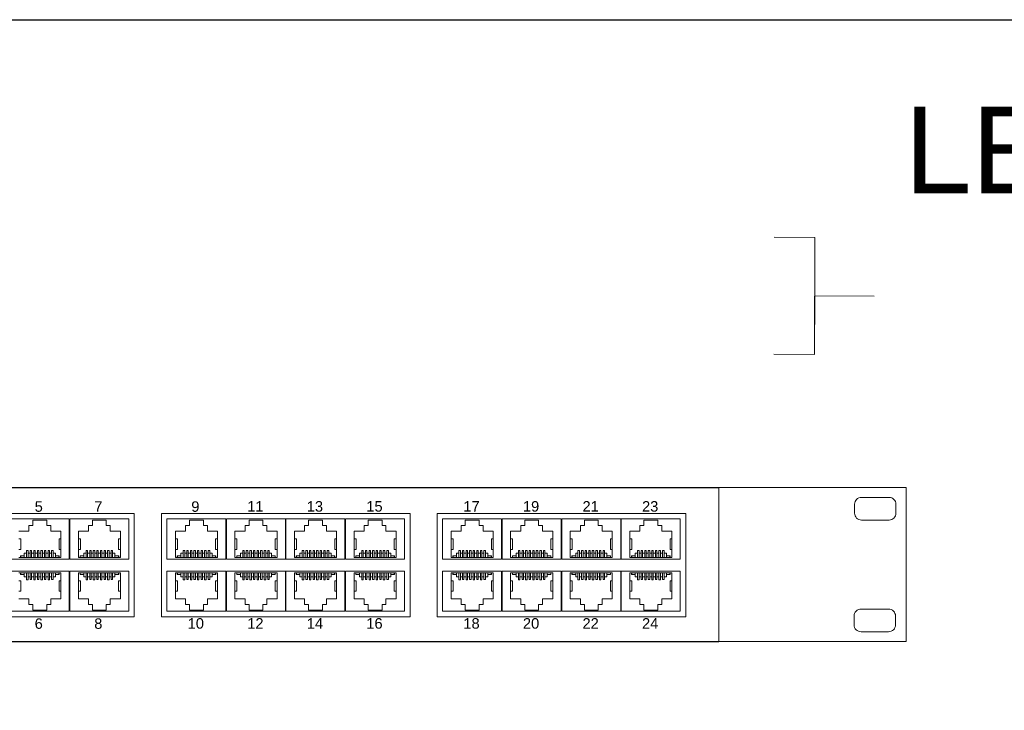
# Model space of a CAD drawing. Header units: millimetres. Extents: x 83969 to 163860, y -22594 to 4849.
# Tile 22 of 108: x 163468.1 to 163480.6, y -21440.23 to -21431.46. Entities that reach past the tile are written whole.
import ezdxf

# ---------------------------------------------------------------- set-up
doc = ezdxf.new("R2010")
doc.units = ezdxf.units.MM
doc.layers.get('0').update_dxf_attribs({"color": 251, "lineweight": 0})
doc.layers.add('! PT Opisy Legenda 2', color=7, linetype='Continuous')
doc.layers.add('o_struktura_gniazda', color=3, linetype='Continuous', lineweight=0)
doc.styles.add('Arial', font='arial.ttf')
doc.styles.add('Arial10', font='arial.ttf', dxfattribs={"height": 10})
doc.styles.get("Standard").update_dxf_attribs({"font": 'arial.ttf'})

# ---------------------------------------------------------------- blocks, each defined once
blk = doc.blocks.new('Switch 24xGE')
at = {"color": 144}
for points in [[(-306.45, 0), (0, 0), (0, 27.95), (-306.45, 27.95)], [(-185.1, 23.25), (-140, 23.25), (-140, 4.51), (-185.1, 4.51)], [(-135.1, 23.25), (-90, 23.25), (-90, 4.51), (-135.1, 4.51)], [(-85.1, 23.25), (-40, 23.25), (-40, 4.51), (-85.1, 4.51)]]:
    blk.add_lwpolyline(points, close=True, dxfattribs=at)
blk.add_lwpolyline([(-272.45, 27.88), (-34, 27.88), (-34, -0.08), (-272.45, -0.08)], close=True)
at = {"color": 144, "elevation": 2619.46}
for points in [[(-8.13, 26.17), (-3.13, 26.17, -0.414214), (-1.88, 24.92), (-1.88, 23.3, -0.414214), (-3.13, 22.05), (-8.13, 22.05, -0.414214), (-9.38, 23.3), (-9.38, 24.92, -0.414214)], [(-8.21, 5.89), (-3.21, 5.89, -0.414214), (-1.96, 4.64), (-1.96, 3.02, -0.414214), (-3.21, 1.77), (-8.21, 1.77, -0.414214), (-9.46, 3.02), (-9.46, 4.64, -0.414214)]]:
    blk.add_lwpolyline(points, format="xyb", close=True, dxfattribs=at)
at = {"color": 144}
for points in [[(-151.8, 22.25), (-151.8, 14.98), (-162.5, 14.98), (-162.5, 22.25), (-151.8, 22.25)], [(-160.95, 20.03), (-159.11, 20.03), (-159.11, 21.05), (-158.39, 21.05), (-158.39, 22.05), (-155.88, 22.05), (-155.88, 21.05), (-155.16, 21.05), (-155.16, 20.03), (-153.32, 20.03), (-153.32, 15.26), (-160.95, 15.26), (-160.63, 15.26), (-160.63, 15.58), (-160.6, 15.58), (-160.6, 15.26), (-160.6, 15.58), (-159.96, 15.58), (-159.96, 15.26), (-159.96, 16.02), (-159.54, 16.02), (-159.54, 15.26), (-159.54, 16.54), (-159.27, 16.54), (-159.27, 15.26), (-159.27, 16.02), (-158.89, 16.02), (-158.89, 15.26), (-158.89, 16.52), (-158.62, 16.52), (-158.62, 15.26), (-158.62, 16.02), (-158.24, 16.02), (-158.24, 15.26), (-158.24, 16.54), (-157.97, 16.54), (-157.97, 15.26), (-157.97, 16.02), (-157.59, 16.02), (-157.59, 15.26), (-157.59, 16.52), (-157.33, 16.52), (-157.33, 15.26), (-157.33, 16.02), (-156.94, 16.02), (-156.94, 15.26), (-156.94, 16.54), (-156.68, 16.54), (-156.68, 15.26), (-156.68, 16.02), (-156.3, 16.02), (-156.3, 15.26), (-156.3, 16.52), (-156.03, 16.52), (-156.03, 15.26), (-156.03, 16.02), (-155.65, 16.02), (-155.65, 15.26), (-155.65, 16.54), (-155.38, 16.54), (-155.38, 15.26), (-155.38, 16.02), (-155, 16.02), (-155, 15.26), (-155, 16.52), (-154.73, 16.52), (-154.73, 15.26), (-154.73, 16.02), (-154.31, 16.02), (-154.31, 15.26), (-154.31, 15.58), (-153.67, 15.58), (-153.67, 15.26), (-153.67, 15.58), (-153.64, 15.58), (-153.64, 15.26)], [(-141, 22.25), (-141, 14.98), (-151.7, 14.98), (-151.7, 22.25), (-141, 22.25)], [(-150.15, 15.26), (-150.15, 20.03), (-148.31, 20.03), (-148.31, 21.05), (-147.59, 21.05), (-147.59, 22.05), (-145.08, 22.05), (-145.08, 21.05), (-144.36, 21.05), (-144.36, 20.03), (-142.52, 20.03), (-142.52, 15.26), (-150.15, 15.26), (-149.83, 15.26), (-149.83, 15.58), (-149.8, 15.58), (-149.8, 15.26), (-149.8, 15.58), (-149.16, 15.58), (-149.16, 15.26), (-149.16, 16.02), (-148.74, 16.02), (-148.74, 15.26), (-148.74, 16.54), (-148.47, 16.54), (-148.47, 15.26), (-148.47, 16.02), (-148.09, 16.02), (-148.09, 15.26), (-148.09, 16.52), (-147.82, 16.52), (-147.82, 15.26), (-147.82, 16.02), (-147.44, 16.02), (-147.44, 15.26), (-147.44, 16.54), (-147.17, 16.54), (-147.17, 15.26), (-147.17, 16.02), (-146.79, 16.02), (-146.79, 15.26), (-146.79, 16.52), (-146.53, 16.52), (-146.53, 15.26), (-146.53, 16.02), (-146.14, 16.02), (-146.14, 15.26), (-146.14, 16.54), (-145.88, 16.54), (-145.88, 15.26), (-145.88, 16.02), (-145.5, 16.02), (-145.5, 15.26), (-145.5, 16.52), (-145.23, 16.52), (-145.23, 15.26), (-145.23, 16.02), (-144.85, 16.02), (-144.85, 15.26), (-144.85, 16.54), (-144.58, 16.54), (-144.58, 15.26), (-144.58, 16.02), (-144.2, 16.02), (-144.2, 15.26), (-144.2, 16.52), (-143.93, 16.52), (-143.93, 15.26), (-143.93, 16.02), (-143.51, 16.02), (-143.51, 15.26), (-143.51, 15.58), (-142.87, 15.58), (-142.87, 15.26), (-142.87, 15.58), (-142.84, 15.58), (-142.84, 15.26)], [(-123.4, 22.25), (-123.4, 14.98), (-134.1, 14.98), (-134.1, 22.25), (-123.4, 22.25)], [(-132.55, 15.26), (-132.55, 20.03), (-130.71, 20.03), (-130.71, 21.05), (-129.99, 21.05), (-129.99, 22.05), (-127.48, 22.05), (-127.48, 21.05), (-126.76, 21.05), (-126.76, 20.03), (-124.92, 20.03), (-124.92, 15.26), (-132.55, 15.26), (-132.23, 15.26), (-132.23, 15.58), (-132.2, 15.58), (-132.2, 15.26), (-132.2, 15.58), (-131.56, 15.58), (-131.56, 15.26), (-131.56, 16.02), (-131.14, 16.02), (-131.14, 15.26), (-131.14, 16.54), (-130.87, 16.54), (-130.87, 15.26), (-130.87, 16.02), (-130.49, 16.02), (-130.49, 15.26), (-130.49, 16.52), (-130.22, 16.52), (-130.22, 15.26), (-130.22, 16.02), (-129.84, 16.02), (-129.84, 15.26), (-129.84, 16.54), (-129.57, 16.54), (-129.57, 15.26), (-129.57, 16.02), (-129.19, 16.02), (-129.19, 15.26), (-129.19, 16.52), (-128.93, 16.52), (-128.93, 15.26), (-128.93, 16.02), (-128.54, 16.02), (-128.54, 15.26), (-128.54, 16.54), (-128.28, 16.54), (-128.28, 15.26), (-128.28, 16.02), (-127.9, 16.02), (-127.9, 15.26), (-127.9, 16.52), (-127.63, 16.52), (-127.63, 15.26), (-127.63, 16.02), (-127.25, 16.02), (-127.25, 15.26), (-127.25, 16.54), (-126.98, 16.54), (-126.98, 15.26), (-126.98, 16.02), (-126.6, 16.02), (-126.6, 15.26), (-126.6, 16.52), (-126.33, 16.52), (-126.33, 15.26), (-126.33, 16.02), (-125.91, 16.02), (-125.91, 15.26), (-125.91, 15.58), (-125.27, 15.58), (-125.27, 15.26), (-125.27, 15.58), (-125.24, 15.58), (-125.24, 15.26)], [(-112.6, 22.25), (-112.6, 14.98), (-123.3, 14.98), (-123.3, 22.25), (-112.6, 22.25)], [(-121.75, 15.26), (-121.75, 20.03), (-119.91, 20.03), (-119.91, 21.05), (-119.19, 21.05), (-119.19, 22.05), (-116.68, 22.05), (-116.68, 21.05), (-115.96, 21.05), (-115.96, 20.03), (-114.12, 20.03), (-114.12, 15.26), (-121.75, 15.26), (-121.43, 15.26), (-121.43, 15.58), (-121.4, 15.58), (-121.4, 15.26), (-121.4, 15.58), (-120.76, 15.58), (-120.76, 15.26), (-120.76, 16.02), (-120.34, 16.02), (-120.34, 15.26), (-120.34, 16.54), (-120.07, 16.54), (-120.07, 15.26), (-120.07, 16.02), (-119.69, 16.02), (-119.69, 15.26), (-119.69, 16.52), (-119.42, 16.52), (-119.42, 15.26), (-119.42, 16.02), (-119.04, 16.02), (-119.04, 15.26), (-119.04, 16.54), (-118.77, 16.54), (-118.77, 15.26), (-118.77, 16.02), (-118.39, 16.02), (-118.39, 15.26), (-118.39, 16.52), (-118.13, 16.52), (-118.13, 15.26), (-118.13, 16.02), (-117.74, 16.02), (-117.74, 15.26), (-117.74, 16.54), (-117.48, 16.54), (-117.48, 15.26), (-117.48, 16.02), (-117.1, 16.02), (-117.1, 15.26), (-117.1, 16.52), (-116.83, 16.52), (-116.83, 15.26), (-116.83, 16.02), (-116.45, 16.02), (-116.45, 15.26), (-116.45, 16.54), (-116.18, 16.54), (-116.18, 15.26), (-116.18, 16.02), (-115.8, 16.02), (-115.8, 15.26), (-115.8, 16.52), (-115.53, 16.52), (-115.53, 15.26), (-115.53, 16.02), (-115.11, 16.02), (-115.11, 15.26), (-115.11, 15.58), (-114.47, 15.58), (-114.47, 15.26), (-114.47, 15.58), (-114.44, 15.58), (-114.44, 15.26)], [(-101.8, 22.25), (-101.8, 14.98), (-112.5, 14.98), (-112.5, 22.25), (-101.8, 22.25)], [(-110.95, 15.26), (-110.95, 20.03), (-109.11, 20.03), (-109.11, 21.05), (-108.39, 21.05), (-108.39, 22.05), (-105.88, 22.05), (-105.88, 21.05), (-105.16, 21.05), (-105.16, 20.03), (-103.32, 20.03), (-103.32, 15.26), (-110.95, 15.26), (-110.63, 15.26), (-110.63, 15.58), (-110.6, 15.58), (-110.6, 15.26), (-110.6, 15.58), (-109.96, 15.58), (-109.96, 15.26), (-109.96, 16.02), (-109.54, 16.02), (-109.54, 15.26), (-109.54, 16.54), (-109.27, 16.54), (-109.27, 15.26), (-109.27, 16.02), (-108.89, 16.02), (-108.89, 15.26), (-108.89, 16.52), (-108.62, 16.52), (-108.62, 15.26), (-108.62, 16.02), (-108.24, 16.02), (-108.24, 15.26), (-108.24, 16.54), (-107.97, 16.54), (-107.97, 15.26), (-107.97, 16.02), (-107.59, 16.02), (-107.59, 15.26), (-107.59, 16.52), (-107.33, 16.52), (-107.33, 15.26), (-107.33, 16.02), (-106.94, 16.02), (-106.94, 15.26), (-106.94, 16.54), (-106.68, 16.54), (-106.68, 15.26), (-106.68, 16.02), (-106.3, 16.02), (-106.3, 15.26), (-106.3, 16.52), (-106.03, 16.52), (-106.03, 15.26), (-106.03, 16.02), (-105.65, 16.02), (-105.65, 15.26), (-105.65, 16.54), (-105.38, 16.54), (-105.38, 15.26), (-105.38, 16.02), (-105, 16.02), (-105, 15.26), (-105, 16.52), (-104.73, 16.52), (-104.73, 15.26), (-104.73, 16.02), (-104.31, 16.02), (-104.31, 15.26), (-104.31, 15.58), (-103.67, 15.58), (-103.67, 15.26), (-103.67, 15.58), (-103.64, 15.58), (-103.64, 15.26)], [(-91, 22.25), (-91, 14.98), (-101.7, 14.98), (-101.7, 22.25), (-91, 22.25)], [(-100.15, 15.26), (-100.15, 20.03), (-98.31, 20.03), (-98.31, 21.05), (-97.59, 21.05), (-97.59, 22.05), (-95.08, 22.05), (-95.08, 21.05), (-94.36, 21.05), (-94.36, 20.03), (-92.52, 20.03), (-92.52, 15.26), (-100.15, 15.26), (-99.83, 15.26), (-99.83, 15.58), (-99.8, 15.58), (-99.8, 15.26), (-99.8, 15.58), (-99.16, 15.58), (-99.16, 15.26), (-99.16, 16.02), (-98.74, 16.02), (-98.74, 15.26), (-98.74, 16.54), (-98.47, 16.54), (-98.47, 15.26), (-98.47, 16.02), (-98.09, 16.02), (-98.09, 15.26), (-98.09, 16.52), (-97.82, 16.52), (-97.82, 15.26), (-97.82, 16.02), (-97.44, 16.02), (-97.44, 15.26), (-97.44, 16.54), (-97.17, 16.54), (-97.17, 15.26), (-97.17, 16.02), (-96.79, 16.02), (-96.79, 15.26), (-96.79, 16.52), (-96.53, 16.52), (-96.53, 15.26), (-96.53, 16.02), (-96.14, 16.02), (-96.14, 15.26), (-96.14, 16.54), (-95.88, 16.54), (-95.88, 15.26), (-95.88, 16.02), (-95.5, 16.02), (-95.5, 15.26), (-95.5, 16.52), (-95.23, 16.52), (-95.23, 15.26), (-95.23, 16.02), (-94.85, 16.02), (-94.85, 15.26), (-94.85, 16.54), (-94.58, 16.54), (-94.58, 15.26), (-94.58, 16.02), (-94.2, 16.02), (-94.2, 15.26), (-94.2, 16.52), (-93.93, 16.52), (-93.93, 15.26), (-93.93, 16.02), (-93.51, 16.02), (-93.51, 15.26), (-93.51, 15.58), (-92.87, 15.58), (-92.87, 15.26), (-92.87, 15.58), (-92.84, 15.58), (-92.84, 15.26)], [(-73.4, 22.25), (-73.4, 14.98), (-84.1, 14.98), (-84.1, 22.25), (-73.4, 22.25)], [(-82.55, 15.26), (-82.55, 20.03), (-80.71, 20.03), (-80.71, 21.05), (-79.99, 21.05), (-79.99, 22.05), (-77.48, 22.05), (-77.48, 21.05), (-76.76, 21.05), (-76.76, 20.03), (-74.92, 20.03), (-74.92, 15.26), (-82.55, 15.26), (-82.23, 15.26), (-82.23, 15.58), (-82.2, 15.58), (-82.2, 15.26), (-82.2, 15.58), (-81.56, 15.58), (-81.56, 15.26), (-81.56, 16.02), (-81.14, 16.02), (-81.14, 15.26), (-81.14, 16.54), (-80.87, 16.54), (-80.87, 15.26), (-80.87, 16.02), (-80.49, 16.02), (-80.49, 15.26), (-80.49, 16.52), (-80.22, 16.52), (-80.22, 15.26), (-80.22, 16.02), (-79.84, 16.02), (-79.84, 15.26), (-79.84, 16.54), (-79.57, 16.54), (-79.57, 15.26), (-79.57, 16.02), (-79.19, 16.02), (-79.19, 15.26), (-79.19, 16.52), (-78.93, 16.52), (-78.93, 15.26), (-78.93, 16.02), (-78.54, 16.02), (-78.54, 15.26), (-78.54, 16.54), (-78.28, 16.54), (-78.28, 15.26), (-78.28, 16.02), (-77.9, 16.02), (-77.9, 15.26), (-77.9, 16.52), (-77.63, 16.52), (-77.63, 15.26), (-77.63, 16.02), (-77.25, 16.02), (-77.25, 15.26), (-77.25, 16.54), (-76.98, 16.54), (-76.98, 15.26), (-76.98, 16.02), (-76.6, 16.02), (-76.6, 15.26), (-76.6, 16.52), (-76.33, 16.52), (-76.33, 15.26), (-76.33, 16.02), (-75.91, 16.02), (-75.91, 15.26), (-75.91, 15.58), (-75.27, 15.58), (-75.27, 15.26), (-75.27, 15.58), (-75.24, 15.58), (-75.24, 15.26)], [(-62.6, 22.25), (-62.6, 14.98), (-73.3, 14.98), (-73.3, 22.25), (-62.6, 22.25)], [(-71.75, 15.26), (-71.75, 20.03), (-69.91, 20.03), (-69.91, 21.05), (-69.19, 21.05), (-69.19, 22.05), (-66.68, 22.05), (-66.68, 21.05), (-65.96, 21.05), (-65.96, 20.03), (-64.12, 20.03), (-64.12, 15.26), (-71.75, 15.26), (-71.43, 15.26), (-71.43, 15.58), (-71.4, 15.58), (-71.4, 15.26), (-71.4, 15.58), (-70.76, 15.58), (-70.76, 15.26), (-70.76, 16.02), (-70.34, 16.02), (-70.34, 15.26), (-70.34, 16.54), (-70.07, 16.54), (-70.07, 15.26), (-70.07, 16.02), (-69.69, 16.02), (-69.69, 15.26), (-69.69, 16.52), (-69.42, 16.52), (-69.42, 15.26), (-69.42, 16.02), (-69.04, 16.02), (-69.04, 15.26), (-69.04, 16.54), (-68.77, 16.54), (-68.77, 15.26), (-68.77, 16.02), (-68.39, 16.02), (-68.39, 15.26), (-68.39, 16.52), (-68.13, 16.52), (-68.13, 15.26), (-68.13, 16.02), (-67.74, 16.02), (-67.74, 15.26), (-67.74, 16.54), (-67.48, 16.54), (-67.48, 15.26), (-67.48, 16.02), (-67.1, 16.02), (-67.1, 15.26), (-67.1, 16.52), (-66.83, 16.52), (-66.83, 15.26), (-66.83, 16.02), (-66.45, 16.02), (-66.45, 15.26), (-66.45, 16.54), (-66.18, 16.54), (-66.18, 15.26), (-66.18, 16.02), (-65.8, 16.02), (-65.8, 15.26), (-65.8, 16.52), (-65.53, 16.52), (-65.53, 15.26), (-65.53, 16.02), (-65.11, 16.02), (-65.11, 15.26), (-65.11, 15.58), (-64.47, 15.58), (-64.47, 15.26), (-64.47, 15.58), (-64.44, 15.58), (-64.44, 15.26)], [(-51.8, 22.25), (-51.8, 14.98), (-62.5, 14.98), (-62.5, 22.25), (-51.8, 22.25)], [(-60.95, 15.26), (-60.95, 20.03), (-59.11, 20.03), (-59.11, 21.05), (-58.39, 21.05), (-58.39, 22.05), (-55.88, 22.05), (-55.88, 21.05), (-55.16, 21.05), (-55.16, 20.03), (-53.32, 20.03), (-53.32, 15.26), (-60.95, 15.26), (-60.63, 15.26), (-60.63, 15.58), (-60.6, 15.58), (-60.6, 15.26), (-60.6, 15.58), (-59.96, 15.58), (-59.96, 15.26), (-59.96, 16.02), (-59.54, 16.02), (-59.54, 15.26), (-59.54, 16.54), (-59.27, 16.54), (-59.27, 15.26), (-59.27, 16.02), (-58.89, 16.02), (-58.89, 15.26), (-58.89, 16.52), (-58.62, 16.52), (-58.62, 15.26), (-58.62, 16.02), (-58.24, 16.02), (-58.24, 15.26), (-58.24, 16.54), (-57.97, 16.54), (-57.97, 15.26), (-57.97, 16.02), (-57.59, 16.02), (-57.59, 15.26), (-57.59, 16.52), (-57.33, 16.52), (-57.33, 15.26), (-57.33, 16.02), (-56.94, 16.02), (-56.94, 15.26), (-56.94, 16.54), (-56.68, 16.54), (-56.68, 15.26), (-56.68, 16.02), (-56.3, 16.02), (-56.3, 15.26), (-56.3, 16.52), (-56.03, 16.52), (-56.03, 15.26), (-56.03, 16.02), (-55.65, 16.02), (-55.65, 15.26), (-55.65, 16.54), (-55.38, 16.54), (-55.38, 15.26), (-55.38, 16.02), (-55, 16.02), (-55, 15.26), (-55, 16.52), (-54.73, 16.52), (-54.73, 15.26), (-54.73, 16.02), (-54.31, 16.02), (-54.31, 15.26), (-54.31, 15.58), (-53.67, 15.58), (-53.67, 15.26), (-53.67, 15.58), (-53.64, 15.58), (-53.64, 15.26)], [(-41, 22.25), (-41, 14.98), (-51.7, 14.98), (-51.7, 22.25), (-41, 22.25)], [(-50.15, 15.26), (-50.15, 20.03), (-48.31, 20.03), (-48.31, 21.05), (-47.59, 21.05), (-47.59, 22.05), (-45.08, 22.05), (-45.08, 21.05), (-44.36, 21.05), (-44.36, 20.03), (-42.52, 20.03), (-42.52, 15.26), (-50.15, 15.26), (-49.83, 15.26), (-49.83, 15.58), (-49.8, 15.58), (-49.8, 15.26), (-49.8, 15.58), (-49.16, 15.58), (-49.16, 15.26), (-49.16, 16.02), (-48.74, 16.02), (-48.74, 15.26), (-48.74, 16.54), (-48.47, 16.54), (-48.47, 15.26), (-48.47, 16.02), (-48.09, 16.02), (-48.09, 15.26), (-48.09, 16.52), (-47.82, 16.52), (-47.82, 15.26), (-47.82, 16.02), (-47.44, 16.02), (-47.44, 15.26), (-47.44, 16.54), (-47.17, 16.54), (-47.17, 15.26), (-47.17, 16.02), (-46.79, 16.02), (-46.79, 15.26), (-46.79, 16.52), (-46.53, 16.52), (-46.53, 15.26), (-46.53, 16.02), (-46.14, 16.02), (-46.14, 15.26), (-46.14, 16.54), (-45.88, 16.54), (-45.88, 15.26), (-45.88, 16.02), (-45.5, 16.02), (-45.5, 15.26), (-45.5, 16.52), (-45.23, 16.52), (-45.23, 15.26), (-45.23, 16.02), (-44.85, 16.02), (-44.85, 15.26), (-44.85, 16.54), (-44.58, 16.54), (-44.58, 15.26), (-44.58, 16.02), (-44.2, 16.02), (-44.2, 15.26), (-44.2, 16.52), (-43.93, 16.52), (-43.93, 15.26), (-43.93, 16.02), (-43.51, 16.02), (-43.51, 15.26), (-43.51, 15.58), (-42.87, 15.58), (-42.87, 15.26), (-42.87, 15.58), (-42.84, 15.58), (-42.84, 15.26)], [(-160.95, 18.62), (-160.59, 18.62), (-160.59, 16.71), (-160.95, 16.71)], [(-153.32, 18.62), (-153.65, 18.62), (-153.65, 16.71), (-153.32, 16.71)], [(-150.15, 18.62), (-149.79, 18.62), (-149.79, 16.71), (-150.15, 16.71)], [(-142.52, 18.62), (-142.85, 18.62), (-142.85, 16.71), (-142.52, 16.71)], [(-132.55, 18.62), (-132.19, 18.62), (-132.19, 16.71), (-132.55, 16.71)], [(-124.92, 18.62), (-125.25, 18.62), (-125.25, 16.71), (-124.92, 16.71)], [(-121.75, 18.62), (-121.39, 18.62), (-121.39, 16.71), (-121.75, 16.71)], [(-114.12, 18.62), (-114.45, 18.62), (-114.45, 16.71), (-114.12, 16.71)], [(-110.95, 18.62), (-110.59, 18.62), (-110.59, 16.71), (-110.95, 16.71)], [(-103.32, 18.62), (-103.65, 18.62), (-103.65, 16.71), (-103.32, 16.71)], [(-100.15, 18.62), (-99.79, 18.62), (-99.79, 16.71), (-100.15, 16.71)], [(-92.52, 18.62), (-92.85, 18.62), (-92.85, 16.71), (-92.52, 16.71)], [(-82.55, 18.62), (-82.19, 18.62), (-82.19, 16.71), (-82.55, 16.71)], [(-74.92, 18.62), (-75.25, 18.62), (-75.25, 16.71), (-74.92, 16.71)], [(-71.75, 18.62), (-71.39, 18.62), (-71.39, 16.71), (-71.75, 16.71)], [(-64.12, 18.62), (-64.45, 18.62), (-64.45, 16.71), (-64.12, 16.71)], [(-60.95, 18.62), (-60.59, 18.62), (-60.59, 16.71), (-60.95, 16.71)], [(-53.32, 18.62), (-53.65, 18.62), (-53.65, 16.71), (-53.32, 16.71)], [(-50.15, 18.62), (-49.79, 18.62), (-49.79, 16.71), (-50.15, 16.71)], [(-42.52, 18.62), (-42.85, 18.62), (-42.85, 16.71), (-42.52, 16.71)], [(-151.8, 5.51), (-151.8, 12.78), (-162.5, 12.78), (-162.5, 5.51), (-151.8, 5.51)], [(-160.95, 7.73), (-159.11, 7.73), (-159.11, 6.7), (-158.39, 6.7), (-158.39, 5.71), (-155.88, 5.71), (-155.88, 6.7), (-155.16, 6.7), (-155.16, 7.73), (-153.32, 7.73), (-153.32, 12.5), (-160.95, 12.5), (-160.63, 12.5), (-160.63, 12.18), (-160.6, 12.18), (-160.6, 12.5), (-160.6, 12.18), (-159.96, 12.18), (-159.96, 12.5), (-159.96, 11.74), (-159.54, 11.74), (-159.54, 12.5), (-159.54, 11.22), (-159.27, 11.22), (-159.27, 12.5), (-159.27, 11.74), (-158.89, 11.74), (-158.89, 12.5), (-158.89, 11.24), (-158.62, 11.24), (-158.62, 12.5), (-158.62, 11.74), (-158.24, 11.74), (-158.24, 12.5), (-158.24, 11.22), (-157.97, 11.22), (-157.97, 12.5), (-157.97, 11.74), (-157.59, 11.74), (-157.59, 12.5), (-157.59, 11.24), (-157.33, 11.24), (-157.33, 12.5), (-157.33, 11.74), (-156.94, 11.74), (-156.94, 12.5), (-156.94, 11.22), (-156.68, 11.22), (-156.68, 12.5), (-156.68, 11.74), (-156.3, 11.74), (-156.3, 12.5), (-156.3, 11.24), (-156.03, 11.24), (-156.03, 12.5), (-156.03, 11.74), (-155.65, 11.74), (-155.65, 12.5), (-155.65, 11.22), (-155.38, 11.22), (-155.38, 12.5), (-155.38, 11.74), (-155, 11.74), (-155, 12.5), (-155, 11.24), (-154.73, 11.24), (-154.73, 12.5), (-154.73, 11.74), (-154.31, 11.74), (-154.31, 12.5), (-154.31, 12.18), (-153.67, 12.18), (-153.67, 12.5), (-153.67, 12.18), (-153.64, 12.18), (-153.64, 12.5)], [(-141, 5.51), (-141, 12.78), (-151.7, 12.78), (-151.7, 5.51), (-141, 5.51)], [(-150.15, 12.5), (-150.15, 7.73), (-148.31, 7.73), (-148.31, 6.7), (-147.59, 6.7), (-147.59, 5.71), (-145.08, 5.71), (-145.08, 6.7), (-144.36, 6.7), (-144.36, 7.73), (-142.52, 7.73), (-142.52, 12.5), (-150.15, 12.5), (-149.83, 12.5), (-149.83, 12.18), (-149.8, 12.18), (-149.8, 12.5), (-149.8, 12.18), (-149.16, 12.18), (-149.16, 12.5), (-149.16, 11.74), (-148.74, 11.74), (-148.74, 12.5), (-148.74, 11.22), (-148.47, 11.22), (-148.47, 12.5), (-148.47, 11.74), (-148.09, 11.74), (-148.09, 12.5), (-148.09, 11.24), (-147.82, 11.24), (-147.82, 12.5), (-147.82, 11.74), (-147.44, 11.74), (-147.44, 12.5), (-147.44, 11.22), (-147.17, 11.22), (-147.17, 12.5), (-147.17, 11.74), (-146.79, 11.74), (-146.79, 12.5), (-146.79, 11.24), (-146.53, 11.24), (-146.53, 12.5), (-146.53, 11.74), (-146.14, 11.74), (-146.14, 12.5), (-146.14, 11.22), (-145.88, 11.22), (-145.88, 12.5), (-145.88, 11.74), (-145.5, 11.74), (-145.5, 12.5), (-145.5, 11.24), (-145.23, 11.24), (-145.23, 12.5), (-145.23, 11.74), (-144.85, 11.74), (-144.85, 12.5), (-144.85, 11.22), (-144.58, 11.22), (-144.58, 12.5), (-144.58, 11.74), (-144.2, 11.74), (-144.2, 12.5), (-144.2, 11.24), (-143.93, 11.24), (-143.93, 12.5), (-143.93, 11.74), (-143.51, 11.74), (-143.51, 12.5), (-143.51, 12.18), (-142.87, 12.18), (-142.87, 12.5), (-142.87, 12.18), (-142.84, 12.18), (-142.84, 12.5)], [(-123.4, 5.51), (-123.4, 12.78), (-134.1, 12.78), (-134.1, 5.51), (-123.4, 5.51)], [(-132.55, 12.5), (-132.55, 7.73), (-130.71, 7.73), (-130.71, 6.7), (-129.99, 6.7), (-129.99, 5.71), (-127.48, 5.71), (-127.48, 6.7), (-126.76, 6.7), (-126.76, 7.73), (-124.92, 7.73), (-124.92, 12.5), (-132.55, 12.5), (-132.23, 12.5), (-132.23, 12.18), (-132.2, 12.18), (-132.2, 12.5), (-132.2, 12.18), (-131.56, 12.18), (-131.56, 12.5), (-131.56, 11.74), (-131.14, 11.74), (-131.14, 12.5), (-131.14, 11.22), (-130.87, 11.22), (-130.87, 12.5), (-130.87, 11.74), (-130.49, 11.74), (-130.49, 12.5), (-130.49, 11.24), (-130.22, 11.24), (-130.22, 12.5), (-130.22, 11.74), (-129.84, 11.74), (-129.84, 12.5), (-129.84, 11.22), (-129.57, 11.22), (-129.57, 12.5), (-129.57, 11.74), (-129.19, 11.74), (-129.19, 12.5), (-129.19, 11.24), (-128.93, 11.24), (-128.93, 12.5), (-128.93, 11.74), (-128.54, 11.74), (-128.54, 12.5), (-128.54, 11.22), (-128.28, 11.22), (-128.28, 12.5), (-128.28, 11.74), (-127.9, 11.74), (-127.9, 12.5), (-127.9, 11.24), (-127.63, 11.24), (-127.63, 12.5), (-127.63, 11.74), (-127.25, 11.74), (-127.25, 12.5), (-127.25, 11.22), (-126.98, 11.22), (-126.98, 12.5), (-126.98, 11.74), (-126.6, 11.74), (-126.6, 12.5), (-126.6, 11.24), (-126.33, 11.24), (-126.33, 12.5), (-126.33, 11.74), (-125.91, 11.74), (-125.91, 12.5), (-125.91, 12.18), (-125.27, 12.18), (-125.27, 12.5), (-125.27, 12.18), (-125.24, 12.18), (-125.24, 12.5)], [(-112.6, 5.51), (-112.6, 12.78), (-123.3, 12.78), (-123.3, 5.51), (-112.6, 5.51)], [(-121.75, 12.5), (-121.75, 7.73), (-119.91, 7.73), (-119.91, 6.7), (-119.19, 6.7), (-119.19, 5.71), (-116.68, 5.71), (-116.68, 6.7), (-115.96, 6.7), (-115.96, 7.73), (-114.12, 7.73), (-114.12, 12.5), (-121.75, 12.5), (-121.43, 12.5), (-121.43, 12.18), (-121.4, 12.18), (-121.4, 12.5), (-121.4, 12.18), (-120.76, 12.18), (-120.76, 12.5), (-120.76, 11.74), (-120.34, 11.74), (-120.34, 12.5), (-120.34, 11.22), (-120.07, 11.22), (-120.07, 12.5), (-120.07, 11.74), (-119.69, 11.74), (-119.69, 12.5), (-119.69, 11.24), (-119.42, 11.24), (-119.42, 12.5), (-119.42, 11.74), (-119.04, 11.74), (-119.04, 12.5), (-119.04, 11.22), (-118.77, 11.22), (-118.77, 12.5), (-118.77, 11.74), (-118.39, 11.74), (-118.39, 12.5), (-118.39, 11.24), (-118.13, 11.24), (-118.13, 12.5), (-118.13, 11.74), (-117.74, 11.74), (-117.74, 12.5), (-117.74, 11.22), (-117.48, 11.22), (-117.48, 12.5), (-117.48, 11.74), (-117.1, 11.74), (-117.1, 12.5), (-117.1, 11.24), (-116.83, 11.24), (-116.83, 12.5), (-116.83, 11.74), (-116.45, 11.74), (-116.45, 12.5), (-116.45, 11.22), (-116.18, 11.22), (-116.18, 12.5), (-116.18, 11.74), (-115.8, 11.74), (-115.8, 12.5), (-115.8, 11.24), (-115.53, 11.24), (-115.53, 12.5), (-115.53, 11.74), (-115.11, 11.74), (-115.11, 12.5), (-115.11, 12.18), (-114.47, 12.18), (-114.47, 12.5), (-114.47, 12.18), (-114.44, 12.18), (-114.44, 12.5)], [(-101.8, 5.51), (-101.8, 12.78), (-112.5, 12.78), (-112.5, 5.51), (-101.8, 5.51)], [(-110.95, 12.5), (-110.95, 7.73), (-109.11, 7.73), (-109.11, 6.7), (-108.39, 6.7), (-108.39, 5.71), (-105.88, 5.71), (-105.88, 6.7), (-105.16, 6.7), (-105.16, 7.73), (-103.32, 7.73), (-103.32, 12.5), (-110.95, 12.5), (-110.63, 12.5), (-110.63, 12.18), (-110.6, 12.18), (-110.6, 12.5), (-110.6, 12.18), (-109.96, 12.18), (-109.96, 12.5), (-109.96, 11.74), (-109.54, 11.74), (-109.54, 12.5), (-109.54, 11.22), (-109.27, 11.22), (-109.27, 12.5), (-109.27, 11.74), (-108.89, 11.74), (-108.89, 12.5), (-108.89, 11.24), (-108.62, 11.24), (-108.62, 12.5), (-108.62, 11.74), (-108.24, 11.74), (-108.24, 12.5), (-108.24, 11.22), (-107.97, 11.22), (-107.97, 12.5), (-107.97, 11.74), (-107.59, 11.74), (-107.59, 12.5), (-107.59, 11.24), (-107.33, 11.24), (-107.33, 12.5), (-107.33, 11.74), (-106.94, 11.74), (-106.94, 12.5), (-106.94, 11.22), (-106.68, 11.22), (-106.68, 12.5), (-106.68, 11.74), (-106.3, 11.74), (-106.3, 12.5), (-106.3, 11.24), (-106.03, 11.24), (-106.03, 12.5), (-106.03, 11.74), (-105.65, 11.74), (-105.65, 12.5), (-105.65, 11.22), (-105.38, 11.22), (-105.38, 12.5), (-105.38, 11.74), (-105, 11.74), (-105, 12.5), (-105, 11.24), (-104.73, 11.24), (-104.73, 12.5), (-104.73, 11.74), (-104.31, 11.74), (-104.31, 12.5), (-104.31, 12.18), (-103.67, 12.18), (-103.67, 12.5), (-103.67, 12.18), (-103.64, 12.18), (-103.64, 12.5)], [(-91, 5.51), (-91, 12.78), (-101.7, 12.78), (-101.7, 5.51), (-91, 5.51)], [(-100.15, 12.5), (-100.15, 7.73), (-98.31, 7.73), (-98.31, 6.7), (-97.59, 6.7), (-97.59, 5.71), (-95.08, 5.71), (-95.08, 6.7), (-94.36, 6.7), (-94.36, 7.73), (-92.52, 7.73), (-92.52, 12.5), (-100.15, 12.5), (-99.83, 12.5), (-99.83, 12.18), (-99.8, 12.18), (-99.8, 12.5), (-99.8, 12.18), (-99.16, 12.18), (-99.16, 12.5), (-99.16, 11.74), (-98.74, 11.74), (-98.74, 12.5), (-98.74, 11.22), (-98.47, 11.22), (-98.47, 12.5), (-98.47, 11.74), (-98.09, 11.74), (-98.09, 12.5), (-98.09, 11.24), (-97.82, 11.24), (-97.82, 12.5), (-97.82, 11.74), (-97.44, 11.74), (-97.44, 12.5), (-97.44, 11.22), (-97.17, 11.22), (-97.17, 12.5), (-97.17, 11.74), (-96.79, 11.74), (-96.79, 12.5), (-96.79, 11.24), (-96.53, 11.24), (-96.53, 12.5), (-96.53, 11.74), (-96.14, 11.74), (-96.14, 12.5), (-96.14, 11.22), (-95.88, 11.22), (-95.88, 12.5), (-95.88, 11.74), (-95.5, 11.74), (-95.5, 12.5), (-95.5, 11.24), (-95.23, 11.24), (-95.23, 12.5), (-95.23, 11.74), (-94.85, 11.74), (-94.85, 12.5), (-94.85, 11.22), (-94.58, 11.22), (-94.58, 12.5), (-94.58, 11.74), (-94.2, 11.74), (-94.2, 12.5), (-94.2, 11.24), (-93.93, 11.24), (-93.93, 12.5), (-93.93, 11.74), (-93.51, 11.74), (-93.51, 12.5), (-93.51, 12.18), (-92.87, 12.18), (-92.87, 12.5), (-92.87, 12.18), (-92.84, 12.18), (-92.84, 12.5)], [(-73.4, 5.51), (-73.4, 12.78), (-84.1, 12.78), (-84.1, 5.51), (-73.4, 5.51)], [(-82.55, 12.5), (-82.55, 7.73), (-80.71, 7.73), (-80.71, 6.7), (-79.99, 6.7), (-79.99, 5.71), (-77.48, 5.71), (-77.48, 6.7), (-76.76, 6.7), (-76.76, 7.73), (-74.92, 7.73), (-74.92, 12.5), (-82.55, 12.5), (-82.23, 12.5), (-82.23, 12.18), (-82.2, 12.18), (-82.2, 12.5), (-82.2, 12.18), (-81.56, 12.18), (-81.56, 12.5), (-81.56, 11.74), (-81.14, 11.74), (-81.14, 12.5), (-81.14, 11.22), (-80.87, 11.22), (-80.87, 12.5), (-80.87, 11.74), (-80.49, 11.74), (-80.49, 12.5), (-80.49, 11.24), (-80.22, 11.24), (-80.22, 12.5), (-80.22, 11.74), (-79.84, 11.74), (-79.84, 12.5), (-79.84, 11.22), (-79.57, 11.22), (-79.57, 12.5), (-79.57, 11.74), (-79.19, 11.74), (-79.19, 12.5), (-79.19, 11.24), (-78.93, 11.24), (-78.93, 12.5), (-78.93, 11.74), (-78.54, 11.74), (-78.54, 12.5), (-78.54, 11.22), (-78.28, 11.22), (-78.28, 12.5), (-78.28, 11.74), (-77.9, 11.74), (-77.9, 12.5), (-77.9, 11.24), (-77.63, 11.24), (-77.63, 12.5), (-77.63, 11.74), (-77.25, 11.74), (-77.25, 12.5), (-77.25, 11.22), (-76.98, 11.22), (-76.98, 12.5), (-76.98, 11.74), (-76.6, 11.74), (-76.6, 12.5), (-76.6, 11.24), (-76.33, 11.24), (-76.33, 12.5), (-76.33, 11.74), (-75.91, 11.74), (-75.91, 12.5), (-75.91, 12.18), (-75.27, 12.18), (-75.27, 12.5), (-75.27, 12.18), (-75.24, 12.18), (-75.24, 12.5)], [(-62.6, 5.51), (-62.6, 12.78), (-73.3, 12.78), (-73.3, 5.51), (-62.6, 5.51)], [(-71.75, 12.5), (-71.75, 7.73), (-69.91, 7.73), (-69.91, 6.7), (-69.19, 6.7), (-69.19, 5.71), (-66.68, 5.71), (-66.68, 6.7), (-65.96, 6.7), (-65.96, 7.73), (-64.12, 7.73), (-64.12, 12.5), (-71.75, 12.5), (-71.43, 12.5), (-71.43, 12.18), (-71.4, 12.18), (-71.4, 12.5), (-71.4, 12.18), (-70.76, 12.18), (-70.76, 12.5), (-70.76, 11.74), (-70.34, 11.74), (-70.34, 12.5), (-70.34, 11.22), (-70.07, 11.22), (-70.07, 12.5), (-70.07, 11.74), (-69.69, 11.74), (-69.69, 12.5), (-69.69, 11.24), (-69.42, 11.24), (-69.42, 12.5), (-69.42, 11.74), (-69.04, 11.74), (-69.04, 12.5), (-69.04, 11.22), (-68.77, 11.22), (-68.77, 12.5), (-68.77, 11.74), (-68.39, 11.74), (-68.39, 12.5), (-68.39, 11.24), (-68.13, 11.24), (-68.13, 12.5), (-68.13, 11.74), (-67.74, 11.74), (-67.74, 12.5), (-67.74, 11.22), (-67.48, 11.22), (-67.48, 12.5), (-67.48, 11.74), (-67.1, 11.74), (-67.1, 12.5), (-67.1, 11.24), (-66.83, 11.24), (-66.83, 12.5), (-66.83, 11.74), (-66.45, 11.74), (-66.45, 12.5), (-66.45, 11.22), (-66.18, 11.22), (-66.18, 12.5), (-66.18, 11.74), (-65.8, 11.74), (-65.8, 12.5), (-65.8, 11.24), (-65.53, 11.24), (-65.53, 12.5), (-65.53, 11.74), (-65.11, 11.74), (-65.11, 12.5), (-65.11, 12.18), (-64.47, 12.18), (-64.47, 12.5), (-64.47, 12.18), (-64.44, 12.18), (-64.44, 12.5)], [(-51.8, 5.51), (-51.8, 12.78), (-62.5, 12.78), (-62.5, 5.51), (-51.8, 5.51)], [(-60.95, 12.5), (-60.95, 7.73), (-59.11, 7.73), (-59.11, 6.7), (-58.39, 6.7), (-58.39, 5.71), (-55.88, 5.71), (-55.88, 6.7), (-55.16, 6.7), (-55.16, 7.73), (-53.32, 7.73), (-53.32, 12.5), (-60.95, 12.5), (-60.63, 12.5), (-60.63, 12.18), (-60.6, 12.18), (-60.6, 12.5), (-60.6, 12.18), (-59.96, 12.18), (-59.96, 12.5), (-59.96, 11.74), (-59.54, 11.74), (-59.54, 12.5), (-59.54, 11.22), (-59.27, 11.22), (-59.27, 12.5), (-59.27, 11.74), (-58.89, 11.74), (-58.89, 12.5), (-58.89, 11.24), (-58.62, 11.24), (-58.62, 12.5), (-58.62, 11.74), (-58.24, 11.74), (-58.24, 12.5), (-58.24, 11.22), (-57.97, 11.22), (-57.97, 12.5), (-57.97, 11.74), (-57.59, 11.74), (-57.59, 12.5), (-57.59, 11.24), (-57.33, 11.24), (-57.33, 12.5), (-57.33, 11.74), (-56.94, 11.74), (-56.94, 12.5), (-56.94, 11.22), (-56.68, 11.22), (-56.68, 12.5), (-56.68, 11.74), (-56.3, 11.74), (-56.3, 12.5), (-56.3, 11.24), (-56.03, 11.24), (-56.03, 12.5), (-56.03, 11.74), (-55.65, 11.74), (-55.65, 12.5), (-55.65, 11.22), (-55.38, 11.22), (-55.38, 12.5), (-55.38, 11.74), (-55, 11.74), (-55, 12.5), (-55, 11.24), (-54.73, 11.24), (-54.73, 12.5), (-54.73, 11.74), (-54.31, 11.74), (-54.31, 12.5), (-54.31, 12.18), (-53.67, 12.18), (-53.67, 12.5), (-53.67, 12.18), (-53.64, 12.18), (-53.64, 12.5)], [(-41, 5.51), (-41, 12.78), (-51.7, 12.78), (-51.7, 5.51), (-41, 5.51)], [(-50.15, 12.5), (-50.15, 7.73), (-48.31, 7.73), (-48.31, 6.7), (-47.59, 6.7), (-47.59, 5.71), (-45.08, 5.71), (-45.08, 6.7), (-44.36, 6.7), (-44.36, 7.73), (-42.52, 7.73), (-42.52, 12.5), (-50.15, 12.5), (-49.83, 12.5), (-49.83, 12.18), (-49.8, 12.18), (-49.8, 12.5), (-49.8, 12.18), (-49.16, 12.18), (-49.16, 12.5), (-49.16, 11.74), (-48.74, 11.74), (-48.74, 12.5), (-48.74, 11.22), (-48.47, 11.22), (-48.47, 12.5), (-48.47, 11.74), (-48.09, 11.74), (-48.09, 12.5), (-48.09, 11.24), (-47.82, 11.24), (-47.82, 12.5), (-47.82, 11.74), (-47.44, 11.74), (-47.44, 12.5), (-47.44, 11.22), (-47.17, 11.22), (-47.17, 12.5), (-47.17, 11.74), (-46.79, 11.74), (-46.79, 12.5), (-46.79, 11.24), (-46.53, 11.24), (-46.53, 12.5), (-46.53, 11.74), (-46.14, 11.74), (-46.14, 12.5), (-46.14, 11.22), (-45.88, 11.22), (-45.88, 12.5), (-45.88, 11.74), (-45.5, 11.74), (-45.5, 12.5), (-45.5, 11.24), (-45.23, 11.24), (-45.23, 12.5), (-45.23, 11.74), (-44.85, 11.74), (-44.85, 12.5), (-44.85, 11.22), (-44.58, 11.22), (-44.58, 12.5), (-44.58, 11.74), (-44.2, 11.74), (-44.2, 12.5), (-44.2, 11.24), (-43.93, 11.24), (-43.93, 12.5), (-43.93, 11.74), (-43.51, 11.74), (-43.51, 12.5), (-43.51, 12.18), (-42.87, 12.18), (-42.87, 12.5), (-42.87, 12.18), (-42.84, 12.18), (-42.84, 12.5)], [(-160.95, 9.14), (-160.59, 9.14), (-160.59, 11.05), (-160.95, 11.05)], [(-153.32, 9.14), (-153.65, 9.14), (-153.65, 11.05), (-153.32, 11.05)], [(-150.15, 9.14), (-149.79, 9.14), (-149.79, 11.05), (-150.15, 11.05)], [(-142.52, 9.14), (-142.85, 9.14), (-142.85, 11.05), (-142.52, 11.05)], [(-132.55, 9.14), (-132.19, 9.14), (-132.19, 11.05), (-132.55, 11.05)], [(-124.92, 9.14), (-125.25, 9.14), (-125.25, 11.05), (-124.92, 11.05)], [(-121.75, 9.14), (-121.39, 9.14), (-121.39, 11.05), (-121.75, 11.05)], [(-114.12, 9.14), (-114.45, 9.14), (-114.45, 11.05), (-114.12, 11.05)], [(-110.95, 9.14), (-110.59, 9.14), (-110.59, 11.05), (-110.95, 11.05)], [(-103.32, 9.14), (-103.65, 9.14), (-103.65, 11.05), (-103.32, 11.05)], [(-100.15, 9.14), (-99.79, 9.14), (-99.79, 11.05), (-100.15, 11.05)], [(-92.52, 9.14), (-92.85, 9.14), (-92.85, 11.05), (-92.52, 11.05)], [(-82.55, 9.14), (-82.19, 9.14), (-82.19, 11.05), (-82.55, 11.05)], [(-74.92, 9.14), (-75.25, 9.14), (-75.25, 11.05), (-74.92, 11.05)], [(-71.75, 9.14), (-71.39, 9.14), (-71.39, 11.05), (-71.75, 11.05)], [(-64.12, 9.14), (-64.45, 9.14), (-64.45, 11.05), (-64.12, 11.05)], [(-60.95, 9.14), (-60.59, 9.14), (-60.59, 11.05), (-60.95, 11.05)], [(-53.32, 9.14), (-53.65, 9.14), (-53.65, 11.05), (-53.32, 11.05)], [(-50.15, 9.14), (-49.79, 9.14), (-49.79, 11.05), (-50.15, 11.05)], [(-42.52, 9.14), (-42.85, 9.14), (-42.85, 11.05), (-42.52, 11.05)]]:
    blk.add_lwpolyline(points, dxfattribs=at)
at = {"color": 144, "style": 'Arial10'}
for s, height, p in [('5', 1.9, (-158.07, 23.55)), ('7', 1.9, (-147.27, 23.55)), ('9', 1.9, (-129.67, 23.55)), ('11', 1.905, (-119.53, 23.58)), ('13', 1.905, (-108.73, 23.58)), ('15', 1.905, (-97.93, 23.58)), ('17', 1.905, (-80.33, 23.58)), ('19', 1.905, (-69.53, 23.58)), ('21', 1.905, (-58.73, 23.58)), ('23', 1.905, (-47.93, 23.58)), ('6', 1.9, (-158.07, 2.31)), ('8', 1.9, (-147.27, 2.31)), ('10', 1.905, (-130.33, 2.34)), ('12', 1.905, (-119.53, 2.34)), ('14', 1.905, (-108.73, 2.34)), ('16', 1.905, (-97.93, 2.34)), ('18', 1.905, (-80.33, 2.34)), ('20', 1.905, (-69.53, 2.34)), ('22', 1.905, (-58.73, 2.34)), ('24', 1.905, (-47.93, 2.34))]:
    blk.add_text(s, height=height, dxfattribs=at).set_placement(p)
blk = doc.blocks.new('zw$E014')
for p, q in [((-151.4, -148.2), (-150.5, 149.1)), ((-150.9, 2.9), (-151.4, -148.2)), ((0, 0), (-151, 0.5))]:
    blk.add_line(p, q)
for points in [[(-150.5, 149.1), (-253.5, 149.4)], [(-151.4, -148.2), (-254.4, -147.9)]]:
    blk.add_lwpolyline(points)
blk.add_attdef('ILOSC', (-278.6, -60.8), '', height=120, rotation=90)

msp = doc.modelspace()

# ---------------------------------------------------------------- linework, layer by layer
at = {"layer": '! PT Opisy Legenda 2'}
msp.add_lwpolyline([(163456.253, -21431.458), (163510.081, -21431.458), (163510.081, -21467.631), (163456.253, -21467.631)], close=True, dxfattribs=at)

# ---------------------------------------------------------------- block references
at = {"xscale": 0.07, "yscale": 0.07, "zscale": 0.07}
msp.add_blockref('Switch 24xGE', (163479.352, -21439.359), dxfattribs=at)
at = {"layer": 'o_struktura_gniazda', "xscale": 0.005, "yscale": 0.005, "zscale": 0.005}
msp.add_blockref('zw$E014', (163478.944, -21434.969), dxfattribs=at)

# ---------------------------------------------------------------- texts
at = {"layer": '! PT Opisy Legenda 2', "style": 'Arial'}
msp.add_text('LEGENDA:', height=1.1, dxfattribs=at).set_placement((163479.326, -21433.665))

doc.saveas('drawing.dxf')
